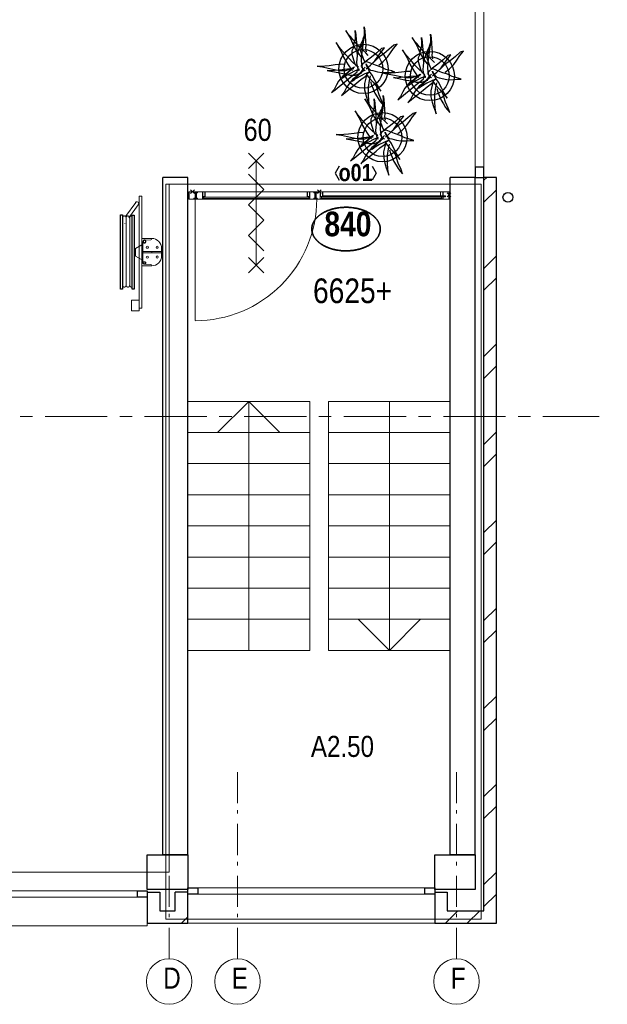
# Model space of a CAD drawing. Header units: millimetres. Extents: x -75976 to 232306, y 42824 to 140527.
# Tile 58 of 199: x 157631 to 162353, y 42899 to 50807. Entities that reach past the tile are written whole.
import ezdxf
from ezdxf.enums import TextEntityAlignment as Align

# ---------------------------------------------------------------- set-up
doc = ezdxf.new("R2010")
doc.units = ezdxf.units.MM
doc.header["$LTSCALE"] = 400
doc.header["$PDMODE"] = 3
doc.header["$PDSIZE"] = 15
doc.linetypes.add('CENTER', pattern=[2, 1.25, -0.25, 0.25, -0.25])
doc.linetypes.add('STYLE_06', pattern=[1.041641, 0.625, -0.208282, 0.069427, -0.138931])
for name, color, linetype, lineweight in [('BA-Brandveiligheid', 7, 'Continuous', 15), ('Buitenkozijnen', 140, 'Continuous', 15), ('Detailaanduiding', 5, 'Continuous', 70), ('Kozijnmerken', 43, 'Continuous', 9), ('mat-baksteen', 5, 'Continuous', 25), ('mat-beton (ihwg)', 5, 'Continuous', 25), ('mat-glas-vert', 140, 'Continuous', 15), ('MAT-kit', 140, 'Continuous', 5), ('mat-kunststof', 43, 'Continuous', 9), ('mat-staal', 5, 'Continuous', 25), ('None', 7, 'Continuous', 9), ('Ruimtenummers', 5, 'Continuous', 25), ('Tekst', 140, 'Continuous', 15)]:
    doc.layers.add(name, color=color, linetype=linetype, lineweight=lineweight)
for name, color, linetype in [('inlay', 6, 'Continuous'), ('plant', 114, 'Continuous'), ('stramien', 1, 'CENTER'), ('timmerwerk-gd', 2, 'Continuous')]:
    doc.layers.add(name, color=color, linetype=linetype)
doc.styles.add('Arial Narrow', font='ARIALN.TTF', dxfattribs={"height": 222.25})
doc.styles.add('Arial Narrow (bold)', font='ARIALNB.TTF', dxfattribs={"height": 172.861111})
doc.styles.get("Standard").update_dxf_attribs({"font": 'arial.ttf'})

# ---------------------------------------------------------------- blocks, each defined once
blk = doc.blocks.new('*U324')
at = {"layer": 'mat-kunststof', "lineweight": 9}
blk.add_lwpolyline([(-8599, -36719.9), (-8609, -36719.9), (-8609, -36750.5), (-8599, -36750.5)], close=True, dxfattribs=at)
at = {"layer": 'None', "lineweight": 9}
blk.add_lwpolyline([(-8599, -36719.9), (-8609, -36750.5), (-8599, -36750.5), (-8609, -36719.9)], dxfattribs=at)
blk = doc.blocks.new('*U325')
at = {"layer": 'MAT-kit', "color": 9, "linetype": 'Continuous', "lineweight": 5}
for points in [[(-8599, -36707.7), (-8604.3, -36709.6), (-8609, -36707.7), (-8609, -36713.8), (-8609, -36719.9), (-8604, -36719.9), (-8599, -36719.9), (-8599, -36713.8), (-8599, -36707.7)], [(-8599, -36762.7), (-8604.3, -36760.8), (-8609, -36762.7), (-8609, -36756.6), (-8609, -36750.5), (-8604, -36750.5), (-8599, -36750.5), (-8599, -36756.6), (-8599, -36762.7)]]:
    blk.add_open_spline(points, degree=2, knots=[0, 0, 0, 0.229184, 0.229184, 0.5027, 0.5027, 0.726485, 0.726485, 1, 1, 1], dxfattribs=at)
at = {"layer": 'None', "color": 7}
blk.add_blockref('*U324', (0, 0), dxfattribs=at)
blk = doc.blocks.new('jan404.129')
at = {"layer": 'None', "lineweight": 15, "flags": 128}
for points in [[(-10, 14.85), (-10, -24.79), (10, -24.79), (10, 14.85)], [(8.5, 13.35), (8.5, -23.29), (-8.5, -23.29), (-8.5, 13.35)]]:
    blk.add_lwpolyline(points, close=True, dxfattribs=at)
blk = doc.blocks.new('*U326')
at = {"layer": 'None', "color": 7, "linetype": 'Continuous', "lineweight": 15}
for p, q in [((-8658.4, -36762), (-8676.9, -36762)), ((-8676.9, -36763.5), (-8658.4, -36763.5)), ((-8676.9, -36765), (-8610.5, -36765)), ((-8658.4, -36706.5), (-8658.4, -36762)), ((-8658.4, -36763.5), (-8610.5, -36763.5)), ((-8610.5, -36705), (-8656.9, -36705)), ((-8610.5, -36706.5), (-8656.9, -36706.5)), ((-8656.9, -36706.5), (-8656.9, -36762)), ((-8610.5, -36763.5), (-8610.5, -36706.5)), ((-8609, -36763.5), (-8609, -36706.5))]:
    blk.add_line(p, q, dxfattribs=at)
for centre, start, end in [((-8676.9, -36763.5), 90, 180), ((-8676.9, -36763.5), 180, 270), ((-8656.9, -36706.5), 90, 180), ((-8658.4, -36762), 270, 0), ((-8610.5, -36706.5), 0, 90), ((-8610.5, -36763.5), 270, 0)]:
    blk.add_arc(centre, 1.5, start, end, dxfattribs=at)
at = {"layer": 'None', "linetype": 'Continuous', "lineweight": 5}
blk.add_point((-8609, -36730), dxfattribs=at)
at = {"layer": 'mat-staal', "color": 7, "xscale": -1}
blk.add_blockref('jan404.129', (-8669, -36719.9), dxfattribs=at)
blk = doc.blocks.new('*U327')
at = {"layer": 'None', "color": 7, "linetype": 'Continuous', "lineweight": 15}
for p, q in [((-10698.9, -36706.5), (-10698.7, -36705.8)), ((-10698.9, -36706.5), (-10698.9, -36723.9)), ((-10698.9, -36723.9), (-10698.9, -36763.5)), ((-10698.7, -36764.3), (-10698.9, -36763.5)), ((-10698.7, -36705.8), (-10698.2, -36705.2)), ((-10698.2, -36764.8), (-10698.7, -36764.3)), ((-10698.2, -36705.2), (-10697.4, -36705)), ((-10697.4, -36765), (-10698.2, -36764.8)), ((-10668.8, -36705), (-10697.4, -36705)), ((-10668.8, -36706.5), (-10697.4, -36706.5)), ((-10697.4, -36706.5), (-10697.4, -36723.9)), ((-10697.4, -36723.9), (-10697.4, -36763.5)), ((-10697.4, -36763.5), (-10668.8, -36763.5)), ((-10697.4, -36765), (-10668.8, -36765)), ((-10637.4, -36705), (-10668.8, -36705)), ((-10656.9, -36706.5), (-10668.8, -36706.5)), ((-10668.8, -36763.5), (-10660.4, -36763.5)), ((-10668.8, -36765), (-10660.4, -36765)), ((-10660.4, -36710), (-10660.3, -36709.1)), ((-10660.4, -36710), (-10660.3, -36710.9)), ((-10660.4, -36758), (-10660.2, -36757.3)), ((-10660.4, -36763.5), (-10660.4, -36758)), ((-10659.7, -36764.8), (-10660.4, -36765)), ((-10660.3, -36709.1), (-10660, -36708.3)), ((-10660.3, -36710.9), (-10660, -36711.8)), ((-10660.2, -36757.3), (-10659.7, -36756.7)), ((-10660, -36708.3), (-10659.4, -36707.5)), ((-10660, -36711.8), (-10659.4, -36712.5)), ((-10659.7, -36756.7), (-10658.9, -36756.5)), ((-10659.1, -36764.3), (-10659.7, -36764.8)), ((-10659.4, -36707.5), (-10658.7, -36707)), ((-10659.4, -36712.5), (-10658.7, -36713)), ((-10658.9, -36763.5), (-10659.1, -36764.3)), ((-10658.9, -36709.5), (-10658.7, -36709)), ((-10658.9, -36710), (-10658.9, -36709.5)), ((-10658.9, -36710.5), (-10658.9, -36710)), ((-10658.7, -36711), (-10658.9, -36710.5)), ((-10658.9, -36756.5), (-10650.4, -36756.5)), ((-10658.9, -36758), (-10650.4, -36758)), ((-10658.9, -36763.5), (-10658.9, -36758)), ((-10658.7, -36707), (-10657.9, -36706.6)), ((-10658.7, -36709), (-10658.4, -36708.6)), ((-10658.4, -36711.4), (-10658.7, -36711)), ((-10658.7, -36713), (-10657.9, -36713.4)), ((-10658.4, -36708.6), (-10657.9, -36708.3)), ((-10657.9, -36711.7), (-10658.4, -36711.4)), ((-10657.9, -36706.6), (-10656.9, -36706.5)), ((-10657.9, -36708.3), (-10657.5, -36708.1)), ((-10657.5, -36711.9), (-10657.9, -36711.7)), ((-10657.9, -36713.4), (-10656.9, -36713.5)), ((-10657.5, -36708.1), (-10656.9, -36708)), ((-10656.9, -36712), (-10657.5, -36711.9)), ((-10637.4, -36706.5), (-10656.9, -36706.5)), ((-10656.9, -36708), (-10637.4, -36708)), ((-10650.4, -36712), (-10656.9, -36712)), ((-10650.4, -36713.5), (-10656.9, -36713.5)), ((-10649.7, -36712.2), (-10650.4, -36712)), ((-10650.4, -36723.9), (-10650.4, -36713.5)), ((-10650.4, -36756.5), (-10650.4, -36723.9)), ((-10649.7, -36757.8), (-10650.4, -36758)), ((-10649.1, -36712.8), (-10649.7, -36712.2)), ((-10649.1, -36757.3), (-10649.7, -36757.8)), ((-10648.9, -36713.5), (-10649.1, -36712.8)), ((-10648.9, -36756.5), (-10649.1, -36757.3)), ((-10648.9, -36723.9), (-10648.9, -36713.5)), ((-10648.9, -36756.5), (-10648.9, -36723.9)), ((-10636.7, -36705.2), (-10637.4, -36705)), ((-10636.7, -36707.8), (-10637.4, -36708)), ((-10636.1, -36705.8), (-10636.7, -36705.2)), ((-10636.1, -36707.3), (-10636.7, -36707.8)), ((-10635.9, -36706.5), (-10636.1, -36705.8)), ((-10635.9, -36706.5), (-10636.1, -36707.3))]:
    blk.add_line(p, q, dxfattribs=at)
blk = doc.blocks.new('*U328')
at = {"layer": 'None', "linetype": 'Continuous', "lineweight": 5}
blk.add_point((-10670.9, -36705), dxfattribs=at)
at = {"layer": 'None', "color": 7}
blk.add_blockref('*U327', (0, 0), dxfattribs=at)
blk = doc.blocks.new('*U329')
at = {"layer": 'None', "color": 7, "linetype": 'Continuous', "lineweight": 15}
for p, q in [((-10653.9, -36763.5), (-10653.7, -36762.8)), ((-10653.9, -36763.5), (-10653.7, -36764.3)), ((-10653.7, -36762.8), (-10653.2, -36762.2)), ((-10653.7, -36764.3), (-10653.2, -36764.8)), ((-10653.2, -36762.2), (-10652.4, -36762)), ((-10653.2, -36764.8), (-10652.4, -36765)), ((-10632.9, -36762), (-10652.4, -36762)), ((-10632.9, -36763.5), (-10652.4, -36763.5)), ((-10652.4, -36765), (-10568.9, -36765)), ((-10640.9, -36713.5), (-10640.7, -36712.8)), ((-10640.9, -36713.5), (-10640.9, -36743.8)), ((-10640.9, -36743.8), (-10640.9, -36756.5)), ((-10640.7, -36757.3), (-10640.9, -36756.5)), ((-10640.7, -36712.8), (-10640.2, -36712.2)), ((-10640.2, -36757.8), (-10640.7, -36757.3)), ((-10640.2, -36712.2), (-10639.4, -36712)), ((-10639.4, -36758), (-10640.2, -36757.8)), ((-10630.9, -36712), (-10639.4, -36712)), ((-10639.4, -36713.5), (-10639.4, -36743.8)), ((-10630.9, -36713.5), (-10639.4, -36713.5)), ((-10639.4, -36743.8), (-10639.4, -36756.5)), ((-10639.4, -36756.5), (-10632.9, -36756.5)), ((-10639.4, -36758), (-10632.9, -36758)), ((-10632, -36756.6), (-10632.9, -36756.5)), ((-10632.9, -36758), (-10632.4, -36758.1)), ((-10632.4, -36761.9), (-10632.9, -36762)), ((-10632, -36763.4), (-10632.9, -36763.5)), ((-10632.9, -36763.5), (-10568.9, -36763.5)), ((-10632.4, -36758.1), (-10631.9, -36758.3)), ((-10631.9, -36761.7), (-10632.4, -36761.9)), ((-10631.2, -36757), (-10632, -36756.6)), ((-10631.2, -36763), (-10632, -36763.4)), ((-10631.9, -36758.3), (-10631.5, -36758.6)), ((-10631.5, -36761.4), (-10631.9, -36761.7)), ((-10631.5, -36758.6), (-10631.2, -36759)), ((-10631.2, -36761), (-10631.5, -36761.4)), ((-10630.5, -36757.5), (-10631.2, -36757)), ((-10631.2, -36759), (-10631, -36759.5)), ((-10631, -36760.5), (-10631.2, -36761)), ((-10630.5, -36762.5), (-10631.2, -36763)), ((-10631, -36759.5), (-10630.9, -36760)), ((-10630.9, -36760), (-10631, -36760.5)), ((-10630.9, -36706.5), (-10630.7, -36705.8)), ((-10630.9, -36706.5), (-10630.9, -36712)), ((-10630.2, -36713.3), (-10630.9, -36713.5)), ((-10630.7, -36705.8), (-10630.2, -36705.2)), ((-10629.9, -36758.3), (-10630.5, -36757.5)), ((-10629.9, -36761.8), (-10630.5, -36762.5)), ((-10630.2, -36705.2), (-10629.4, -36705)), ((-10629.6, -36712.8), (-10630.2, -36713.3)), ((-10629.6, -36759.1), (-10629.9, -36758.3)), ((-10629.6, -36760.9), (-10629.9, -36761.8)), ((-10629.4, -36712), (-10629.6, -36712.8)), ((-10629.4, -36760), (-10629.6, -36759.1)), ((-10629.4, -36760), (-10629.6, -36760.9)), ((-10570.4, -36705), (-10629.4, -36705)), ((-10629.4, -36706.5), (-10629.4, -36712)), ((-10590.4, -36706.5), (-10629.4, -36706.5)), ((-10589.7, -36705.2), (-10590.4, -36705)), ((-10590.4, -36743.8), (-10590.4, -36706.5)), ((-10590.4, -36762), (-10590.4, -36743.8)), ((-10590.3, -36762.7), (-10590.4, -36762)), ((-10589.7, -36763.3), (-10590.3, -36762.7)), ((-10589.1, -36705.8), (-10589.7, -36705.2)), ((-10588.9, -36763.5), (-10589.7, -36763.3)), ((-10588.9, -36706.5), (-10589.1, -36705.8)), ((-10588.9, -36743.8), (-10588.9, -36706.5)), ((-10588.9, -36762), (-10588.9, -36743.8)), ((-10570.4, -36762), (-10588.9, -36762)), ((-10588.9, -36763.5), (-10570.4, -36763.5)), ((-10588.9, -36765), (-10570.4, -36765)), ((-10570.4, -36762), (-10569.7, -36762.2)), ((-10569.7, -36764.8), (-10570.4, -36765)), ((-10569.7, -36762.2), (-10569.1, -36762.8)), ((-10569.1, -36764.2), (-10569.7, -36764.8)), ((-10569.1, -36762.8), (-10568.9, -36763.5)), ((-10568.9, -36763.5), (-10569.1, -36764.2))]:
    blk.add_line(p, q, dxfattribs=at)
at = {"layer": 'mat-staal', "color": 7, "xscale": -1}
blk.add_blockref('jan404.129', (-10578.9, -36719.9), dxfattribs=at)
blk = doc.blocks.new('*U330')
at = {"layer": 'None'}
blk.add_blockref('*U329', (0, 0), dxfattribs=at)
blk = doc.blocks.new('*U331')
at = {"layer": 'mat-kunststof', "lineweight": 9}
blk.add_lwpolyline([(-10708.9, -36719.9), (-10698.9, -36719.9), (-10698.9, -36750.5), (-10708.9, -36750.5)], close=True, dxfattribs=at)
at = {"layer": 'None', "lineweight": 9}
blk.add_lwpolyline([(-10708.9, -36719.9), (-10698.9, -36750.5), (-10708.9, -36750.5), (-10698.9, -36719.9)], dxfattribs=at)
blk = doc.blocks.new('*U332')
at = {"layer": 'MAT-kit', "color": 9, "linetype": 'Continuous', "lineweight": 5}
for points in [[(-10708.9, -36707.7), (-10703.6, -36709.6), (-10698.9, -36707.7), (-10698.9, -36713.8), (-10698.9, -36719.9), (-10703.9, -36719.9), (-10708.9, -36719.9), (-10708.9, -36713.8), (-10708.9, -36707.7)], [(-10708.9, -36762.7), (-10703.6, -36760.8), (-10698.9, -36762.7), (-10698.9, -36756.6), (-10698.9, -36750.5), (-10703.9, -36750.5), (-10708.9, -36750.5), (-10708.9, -36756.6), (-10708.9, -36762.7)]]:
    blk.add_open_spline(points, degree=2, knots=[0, 0, 0, 0.229184, 0.229184, 0.5027, 0.5027, 0.726485, 0.726485, 1, 1, 1], dxfattribs=at)
at = {"layer": 'None', "color": 7}
blk.add_blockref('*U331', (0, 0), dxfattribs=at)
blk = doc.blocks.new('*X333')
at = {"layer": 'None', "lineweight": 5}
blk.add_line((-9736.8, -36750), (-10578.9, -36750), dxfattribs=at)
blk = doc.blocks.new('*X334')
at = {"layer": 'None', "lineweight": 5}
blk.add_line((-8669, -36750), (-9635.4, -36750), dxfattribs=at)
blk = doc.blocks.new('*U335')
at = {"layer": 'None', "color": 7, "linetype": 'Continuous', "lineweight": 15}
for p, q in [((-9748.7, -36762.8), (-9748.9, -36763.5)), ((-9748.9, -36763.5), (-9748.7, -36764.2)), ((-9693.4, -36763.5), (-9748.9, -36763.5)), ((-9673.9, -36765), (-9748.9, -36765)), ((-9748.2, -36762.2), (-9748.7, -36762.8)), ((-9748.7, -36764.2), (-9748.2, -36764.8)), ((-9747.4, -36762), (-9748.2, -36762.2)), ((-9748.2, -36764.8), (-9747.4, -36765)), ((-9747.4, -36705), (-9696.9, -36705)), ((-9747.4, -36706.5), (-9696.9, -36706.5)), ((-9747.4, -36762), (-9728.9, -36762)), ((-9728.9, -36763.5), (-9747.4, -36763.5)), ((-9728.9, -36765), (-9747.4, -36765)), ((-9728.9, -36706.5), (-9728.7, -36705.8)), ((-9728.9, -36743.8), (-9728.9, -36706.5)), ((-9728.9, -36762), (-9728.9, -36743.8)), ((-9728.9, -36763.5), (-9728.2, -36763.3)), ((-9728.7, -36705.8), (-9728.2, -36705.2)), ((-9728.2, -36705.2), (-9727.4, -36705)), ((-9728.2, -36763.3), (-9727.6, -36762.7)), ((-9727.6, -36762.7), (-9727.4, -36762)), ((-9727.4, -36743.8), (-9727.4, -36706.5)), ((-9727.4, -36762), (-9727.4, -36743.8)), ((-9696.2, -36705.2), (-9696.9, -36705)), ((-9696.9, -36706.5), (-9696.9, -36712)), ((-9696.9, -36712), (-9696.7, -36712.8)), ((-9696.9, -36760), (-9696.8, -36759.1)), ((-9696.9, -36760), (-9696.8, -36760.9)), ((-9696.8, -36759.1), (-9696.5, -36758.3)), ((-9696.8, -36760.9), (-9696.5, -36761.8)), ((-9696.7, -36712.8), (-9696.2, -36713.3)), ((-9696.5, -36758.3), (-9695.9, -36757.5)), ((-9696.5, -36761.8), (-9695.9, -36762.5)), ((-9695.6, -36705.8), (-9696.2, -36705.2)), ((-9696.2, -36713.3), (-9695.4, -36713.5)), ((-9695.9, -36757.5), (-9695.2, -36757)), ((-9695.9, -36762.5), (-9695.2, -36763)), ((-9695.4, -36706.5), (-9695.6, -36705.8)), ((-9695.4, -36706.5), (-9695.4, -36712)), ((-9695.4, -36712), (-9686.9, -36712)), ((-9695.4, -36713.5), (-9686.9, -36713.5)), ((-9695.2, -36759), (-9695.4, -36759.5)), ((-9695.4, -36759.5), (-9695.4, -36760)), ((-9695.4, -36760), (-9695.4, -36760.5)), ((-9695.4, -36760.5), (-9695.2, -36761)), ((-9695.2, -36757), (-9694.4, -36756.6)), ((-9694.9, -36758.6), (-9695.2, -36759)), ((-9695.2, -36761), (-9694.9, -36761.4)), ((-9695.2, -36763), (-9694.4, -36763.4)), ((-9694.4, -36758.3), (-9694.9, -36758.6)), ((-9694.9, -36761.4), (-9694.4, -36761.7)), ((-9694.4, -36756.6), (-9693.4, -36756.5)), ((-9694, -36758.1), (-9694.4, -36758.3)), ((-9694.4, -36761.7), (-9694, -36761.9)), ((-9694.4, -36763.4), (-9693.4, -36763.5)), ((-9693.4, -36758), (-9694, -36758.1)), ((-9694, -36761.9), (-9693.4, -36762)), ((-9686.9, -36756.5), (-9693.4, -36756.5)), ((-9686.9, -36758), (-9693.4, -36758)), ((-9693.4, -36762), (-9673.9, -36762)), ((-9693.4, -36763.5), (-9673.9, -36763.5)), ((-9692.4, -36706.5), (-9692.2, -36705.8)), ((-9692.4, -36706.5), (-9692.2, -36707.3)), ((-9692.2, -36705.8), (-9691.7, -36705.2)), ((-9692.2, -36707.3), (-9691.7, -36707.8)), ((-9691.7, -36705.2), (-9690.9, -36705)), ((-9691.7, -36707.8), (-9690.9, -36708)), ((-9690.9, -36705), (-9654.1, -36705)), ((-9690.9, -36706.5), (-9671.4, -36706.5)), ((-9671.4, -36708), (-9690.9, -36708)), ((-9686.2, -36712.2), (-9686.9, -36712)), ((-9686.9, -36713.5), (-9686.9, -36743.8)), ((-9686.9, -36743.8), (-9686.9, -36756.5)), ((-9686.9, -36758), (-9686.2, -36757.8)), ((-9685.6, -36712.8), (-9686.2, -36712.2)), ((-9686.2, -36757.8), (-9685.6, -36757.3)), ((-9685.4, -36713.5), (-9685.6, -36712.8)), ((-9685.6, -36757.3), (-9685.4, -36756.5)), ((-9685.4, -36713.5), (-9685.4, -36743.8)), ((-9685.4, -36743.8), (-9685.4, -36756.5)), ((-9679.4, -36713.5), (-9679.2, -36712.8)), ((-9679.4, -36723.9), (-9679.4, -36713.5)), ((-9679.4, -36756.5), (-9679.4, -36723.9)), ((-9679.4, -36756.5), (-9679.2, -36757.3)), ((-9679.2, -36712.8), (-9678.7, -36712.2)), ((-9679.2, -36757.3), (-9678.7, -36757.8)), ((-9678.7, -36712.2), (-9677.9, -36712)), ((-9678.7, -36757.8), (-9677.9, -36758)), ((-9677.9, -36712), (-9671.4, -36712)), ((-9677.9, -36723.9), (-9677.9, -36713.5)), ((-9677.9, -36713.5), (-9671.4, -36713.5)), ((-9677.9, -36756.5), (-9677.9, -36723.9)), ((-9669.4, -36756.5), (-9677.9, -36756.5)), ((-9669.4, -36758), (-9677.9, -36758)), ((-9673.2, -36762.2), (-9673.9, -36762)), ((-9673.2, -36764.8), (-9673.9, -36765)), ((-9672.6, -36762.8), (-9673.2, -36762.2)), ((-9672.6, -36764.3), (-9673.2, -36764.8)), ((-9672.4, -36763.5), (-9672.6, -36762.8)), ((-9672.4, -36763.5), (-9672.6, -36764.3)), ((-9670.5, -36706.6), (-9671.4, -36706.5)), ((-9671.4, -36706.5), (-9654.1, -36706.5)), ((-9670.9, -36708.1), (-9671.4, -36708)), ((-9671.4, -36712), (-9670.9, -36711.9)), ((-9670.5, -36713.4), (-9671.4, -36713.5)), ((-9670.4, -36708.3), (-9670.9, -36708.1)), ((-9670.9, -36711.9), (-9670.4, -36711.7)), ((-9669.7, -36707), (-9670.5, -36706.6)), ((-9669.7, -36713), (-9670.5, -36713.4)), ((-9670, -36708.6), (-9670.4, -36708.3)), ((-9670.4, -36711.7), (-9670, -36711.4)), ((-9669.7, -36709), (-9670, -36708.6)), ((-9670, -36711.4), (-9669.7, -36711)), ((-9669, -36707.5), (-9669.7, -36707)), ((-9669.5, -36709.5), (-9669.7, -36709)), ((-9669.7, -36711), (-9669.5, -36710.5)), ((-9669, -36712.5), (-9669.7, -36713)), ((-9669.4, -36710), (-9669.5, -36709.5)), ((-9669.5, -36710.5), (-9669.4, -36710)), ((-9668.7, -36756.7), (-9669.4, -36756.5)), ((-9669.4, -36763.5), (-9669.4, -36758)), ((-9669.4, -36763.5), (-9669.2, -36764.3)), ((-9669.2, -36764.3), (-9668.7, -36764.8)), ((-9668.4, -36708.3), (-9669, -36707.5)), ((-9668.4, -36711.8), (-9669, -36712.5)), ((-9668.1, -36757.3), (-9668.7, -36756.7)), ((-9668.7, -36764.8), (-9667.9, -36765)), ((-9668.1, -36709.1), (-9668.4, -36708.3)), ((-9668.1, -36710.9), (-9668.4, -36711.8)), ((-9667.9, -36710), (-9668.1, -36709.1)), ((-9667.9, -36710), (-9668.1, -36710.9)), ((-9667.9, -36758), (-9668.1, -36757.3)), ((-9667.9, -36763.5), (-9667.9, -36758)), ((-9654.1, -36763.5), (-9667.9, -36763.5)), ((-9654.1, -36765), (-9667.9, -36765)), ((-9654.1, -36705), (-9644.7, -36705.2)), ((-9654.1, -36706.5), (-9645.4, -36706.5)), ((-9623.9, -36763.5), (-9654.1, -36763.5)), ((-9625.4, -36765), (-9654.1, -36765)), ((-9644.7, -36705.2), (-9645.4, -36705)), ((-9645.4, -36706.5), (-9645.4, -36723.9)), ((-9645.4, -36723.9), (-9645.4, -36762)), ((-9645.4, -36762), (-9645.2, -36762.8)), ((-9645.2, -36762.8), (-9644.7, -36763.3)), ((-9644.1, -36705.8), (-9644.7, -36705.2)), ((-9644.7, -36763.3), (-9643.9, -36763.5)), ((-9643.9, -36706.5), (-9644.1, -36705.8)), ((-9643.9, -36706.5), (-9643.9, -36723.9)), ((-9643.9, -36723.9), (-9643.9, -36762)), ((-9643.9, -36762), (-9625.4, -36762)), ((-9625.4, -36763.5), (-9643.9, -36763.5)), ((-9624.7, -36762.2), (-9625.4, -36762)), ((-9624.7, -36764.8), (-9625.4, -36765)), ((-9624.1, -36762.8), (-9624.7, -36762.2)), ((-9624.1, -36764.3), (-9624.7, -36764.8)), ((-9623.9, -36763.5), (-9624.1, -36762.8)), ((-9623.9, -36763.5), (-9624.1, -36764.3))]:
    blk.add_line(p, q, dxfattribs=at)
at = {"layer": 'None', "linetype": 'Continuous', "lineweight": 5}
blk.add_point((-9651.9, -36705), dxfattribs=at)
at = {"layer": 'mat-staal', "color": 7}
for p in [(-9738.9, -36719.9), (-9633.9, -36719.9)]:
    blk.add_blockref('jan404.129', p, dxfattribs=at)
blk = doc.blocks.new('*U336')
at = {"layer": 'mat-glas-vert', "color": 140, "lineweight": 15}
for points in [[(-10578.9, -36748.4), (-9736.8, -36748.4), (-9736.8, -36758.4), (-10578.9, -36758.4)], [(-9635.4, -36748.4), (-8669, -36748.4), (-8669, -36758.4), (-9635.4, -36758.4)], [(-9618.4, -36738.4), (-8638.9, -36738.4), (-8638.9, -36745.9), (-9618.4, -36745.9)]]:
    blk.add_lwpolyline(points, close=True, dxfattribs=at)
at = {"layer": 'None', "color": 43, "linetype": 'Continuous', "lineweight": 9}
blk.add_line((-10648.9, -36763.5), (-10648.9, -37740.4), dxfattribs=at)
at = {"layer": 'None', "lineweight": 9}
blk.add_lwpolyline([(-8609, -36705), (-8609, -36765), (-10698.9, -36765), (-10698.9, -36705)], close=True, dxfattribs=at)
at = {"layer": 'None', "color": 43, "linetype": 'Continuous', "lineweight": 9}
blk.add_arc((-10648.7, -36764.3), 976.3, 269.98774, 0.04592, dxfattribs=at)
at = {"layer": 'mat-glas-vert', "color": 140}
for name in ['*X333', '*X334']:
    blk.add_blockref(name, (0, 0), dxfattribs=at)
at = {"layer": 'mat-staal', "color": 7}
for name in ['*U332', '*U325']:
    blk.add_blockref(name, (0, 0), dxfattribs=at)
at = {"layer": 'None', "color": 7}
for name in ['*U328', '*U330', '*U335', '*U326']:
    blk.add_blockref(name, (0, 0), dxfattribs=at)
blk = doc.blocks.new('060min zelfsluitend Y')
at = {"layer": 'BA-Brandveiligheid', "color": 7, "linetype": 'Continuous', "lineweight": 15}
for p, q in [((-61.7, 476.8), (61.7, 353.3)), ((61.7, 476.8), (-61.7, 353.3)), ((-61.7, -483.6), (61.7, -360.2)), ((61.7, -483.6), (-61.7, -360.2))]:
    blk.add_line(p, q, dxfattribs=at)
at = {"layer": 'None', "color": 7, "linetype": 'Continuous', "lineweight": 15}
for p, q in [((0, -421.9), (0, 415)), ((61.7, 185.2), (-61.7, 308.7)), ((61.7, 185.2), (-61.7, 61.7)), ((61.7, -61.7), (-61.7, 61.7)), ((61.7, -61.7), (-61.7, -185.2)), ((61.7, -308.7), (-61.7, -185.2))]:
    blk.add_line(p, q, dxfattribs=at)
at = {"layer": 'BA-Brandveiligheid', "color": 43, "insert": (-102.6, 752.9), "char_height": 177.8, "attachment_point": 1, "style": 'Arial Narrow'}
blk.add_mtext('60', dxfattribs=at)
blk = doc.blocks.new('*X953')
at = {"layer": 'None', "lineweight": 9}
for p, q in [((-8638.9, -42580), (-8538.9, -42480)), ((-8462.5, -42580), (-8362.5, -42480))]:
    blk.add_line(p, q, dxfattribs=at)
blk = doc.blocks.new('*X954')
at = {"layer": 'None', "lineweight": 9}
for p, q in [((-8328.9, -36613.2), (-8305.7, -36590)), ((-8328.9, -36789.6), (-8228.9, -36689.6)), ((-8328.9, -37320.3), (-8228.9, -37220.3)), ((-8328.9, -37496.7), (-8228.9, -37396.7)), ((-8328.9, -38027.4), (-8228.9, -37927.4)), ((-8328.9, -38203.8), (-8228.9, -38103.8)), ((-8328.9, -38734.5), (-8228.9, -38634.5)), ((-8328.9, -38910.9), (-8228.9, -38810.9)), ((-8328.9, -39441.6), (-8228.9, -39341.6)), ((-8328.9, -39618), (-8228.9, -39518)), ((-8328.9, -40148.7), (-8228.9, -40048.7)), ((-8328.9, -40325.1), (-8228.9, -40225.1)), ((-8328.9, -40855.9), (-8228.9, -40755.9)), ((-8328.9, -41032.2), (-8228.9, -40932.2)), ((-8328.9, -41563), (-8228.9, -41463)), ((-8328.9, -41739.3), (-8228.9, -41639.3)), ((-8328.9, -42270.1), (-8228.9, -42170.1)), ((-8328.9, -42446.5), (-8228.9, -42346.5))]:
    blk.add_line(p, q, dxfattribs=at)
blk = doc.blocks.new('*X974')
at = {"layer": 'None', "lineweight": 9}
blk.add_line((-10760.2, -42580), (-10734.6, -42554.4), dxfattribs=at)
blk = doc.blocks.new('*X975')
at = {"layer": 'None', "lineweight": 9}
blk.add_line((-10734.6, -42554.4), (-10708.9, -42528.7), dxfattribs=at)
blk = doc.blocks.new('Gevelpui best 1410 (2D)')
at = {"layer": 'Buitenkozijnen', "lineweight": 15}
for p, q in [((-260, 0), (-260, -1410)), ((-260, 0), (-210, 0)), ((-210, 0), (-210, -1410)), ((-260, -1410), (-210, -1410))]:
    blk.add_line(p, q, dxfattribs=at)
at = {"layer": 'Buitenkozijnen', "color": 92, "lineweight": 25}
for points in [[(-260, 0), (-210, 0), (-210, -80), (-260, -80)], [(-260, -1330), (-210, -1330), (-210, -1410), (-260, -1410)]]:
    blk.add_lwpolyline(points, close=True, dxfattribs=at)
at = {"layer": 'None', "color": 43, "linetype": 'Continuous', "lineweight": 9}
blk.add_line((-410, 15), (-410, -1425), dxfattribs=at)
blk = doc.blocks.new('*U969')
at = {"layer": 'Buitenkozijnen', "lineweight": 15}
for p, q in [((0, 25), (1985, 25)), ((0, -25), (0, 25)), ((1985, -25), (1985, 25)), ((0, -25), (1985, -25))]:
    blk.add_line(p, q, dxfattribs=at)
blk = doc.blocks.new('Gevelpui best 1985')
at = {"layer": 'Buitenkozijnen', "color": 43, "lineweight": 9}
blk.add_line((0, 259.8), (1985, 259.8), dxfattribs=at)
at = {"layer": 'Buitenkozijnen', "color": 92, "lineweight": 25}
for points in [[(0, -25), (0, 25), (80, 25), (80, -25)], [(1905, -25), (1905, 25), (1985, 25), (1985, -25)]]:
    blk.add_lwpolyline(points, close=True, dxfattribs=at)
at = {"layer": 'Buitenkozijnen'}
blk.add_blockref('*U969', (0, 0), dxfattribs=at)
blk = doc.blocks.new('*U976')
at = {"layer": 'Buitenkozijnen', "lineweight": 15}
for p, q in [((-8398.9, -34760), (-8328.9, -34760)), ((-8398.9, -36590), (-8398.9, -34760)), ((-8328.9, -36590), (-8328.9, -34760)), ((-8398.9, -36590), (-8328.9, -36590))]:
    blk.add_line(p, q, dxfattribs=at)
blk = doc.blocks.new('*U977')
at = {"layer": 'Buitenkozijnen', "color": 92, "lineweight": 25}
for points in [[(-8328.9, -34760), (-8398.9, -34760), (-8398.9, -34842.7), (-8328.9, -34842.7)], [(-8328.9, -36507.3), (-8398.9, -36507.3), (-8398.9, -36590), (-8328.9, -36590)]]:
    blk.add_lwpolyline(points, close=True, dxfattribs=at)
at = {"layer": 'Buitenkozijnen'}
blk.add_blockref('*U976', (0, 0), dxfattribs=at)
blk = doc.blocks.new('HWA')
at = {"layer": 'None', "color": 92, "linetype": 'Continuous', "lineweight": 25}
blk.add_circle((0, -74), 40, dxfattribs=at)
blk = doc.blocks.new('Kozijnmerk 50')
at = {"layer": 'Kozijnmerken', "color": 92, "linetype": 'Continuous', "lineweight": 25}
for points in [[(-132.2, 50.6), (-164.8, -5.8), (-132.2, -62.1)], [(132.2, 50.6), (164.8, -5.8), (132.2, -62.1)]]:
    blk.add_lwpolyline(points, dxfattribs=at)
at = {"layer": 'None', "color": 43, "style": 'Arial Narrow (bold)'}
blk.add_attdef('merk', text='', height=138.3, dxfattribs=at).set_placement((0, 0), align=Align.MIDDLE_CENTER)
blk = doc.blocks.new('Detail')
at = {"layer": 'Detailaanduiding', "color": 1, "linetype": 'Continuous', "lineweight": 35}
blk.add_open_spline([(-134.1, 153.9), (-70.3, 177.4), (77, 177.4), (140.9, 153.9), (204.7, 130.5), (241.5, 89.9), (278.4, 49.3), (278.4, 2.4), (278.4, -44.5), (241.5, -85.1), (204.7, -125.7), (140.9, -149.2), (77, -172.6), (-70.3, -172.6), (-134.1, -149.2), (-198, -125.7), (-234.8, -85.1), (-271.6, -44.5), (-271.6, 2.4), (-271.6, 49.3), (-234.8, 89.9), (-198, 130.5), (-134.1, 153.9)], degree=2, knots=[0, 0, 0, 0.097932, 0.195864, 0.195864, 0.280023, 0.280023, 0.347931, 0.347931, 0.415846, 0.415846, 0.5, 0.5, 0.597932, 0.695864, 0.695864, 0.780023, 0.780023, 0.847931, 0.847931, 0.915846, 0.915846, 1, 1, 1], dxfattribs=at)
at = {"layer": 'Detailaanduiding', "style": 'Arial Narrow (bold)'}
blk.add_attdef('Detail', text='', height=197.6, dxfattribs=at).set_placement((-170.2, 142.2), align=Align.TOP_LEFT)
at = {"layer": 'None', "color": 0, "flags": 1}
blk.add_attdef('Fragment', (-271.6, -528.2), '', height=197.6, dxfattribs=at)
blk = doc.blocks.new('*U19')
at = {"layer": 'None', "color": 140, "linetype": 'Continuous', "lineweight": 15, "flags": 128}
blk.add_lwpolyline([(-21.4, 110), (58.6, 110), (58.6, 106.7, -0.391021), (52.6, 100.2), (-0.9, 95.9, 0.391021), (-12.4, 83.5), (-12.4, -83.5, 0.391021), (-0.9, -95.9), (52.6, -100.2, -0.391021), (58.6, -106.7), (58.6, -110), (-21.4, -110)], format="xyb", close=True, dxfattribs=at)
blk = doc.blocks.new('*U20')
at = {"layer": 'None', "color": 253, "linetype": 'Continuous', "lineweight": 5}
for p, q in [((96.625, -278), (96.625, 266)), ((125.704, -278), (125.704, 266)), ((50.42, -31.849), (50.42, 29))]:
    blk.add_line(p, q, dxfattribs=at)
at = {"layer": 'None', "color": 140, "linetype": 'Continuous', "lineweight": 15}
for p, q in [((50.42, 29), (1.453, 57.31)), ((0, -61), (50.42, -31.849))]:
    blk.add_line(p, q, dxfattribs=at)
at = {"layer": 'None', "color": 92, "linetype": 'Continuous', "lineweight": 25}
for points in [[(60.916, 296), (76.476, 296), (76.476, -300), (60.916, -300)], [(154.785, 296), (171.344, 296), (171.344, -302), (154.785, -302)]]:
    blk.add_lwpolyline(points, close=True, dxfattribs=at)
at = {"layer": 'None', "color": 253, "linetype": 'Continuous', "lineweight": 5}
blk.add_lwpolyline([(50.929, 18), (60.916, 18), (60.916, -18), (50.929, -18)], close=True, dxfattribs=at)
for points, knots in [([(96.866, 264), (96.866, 268.997), (93.792, 272.9335), (90.718, 276.87), (85.875, 278.0735), (81.032, 279.277), (76.476, 277.238)], [0, 0, 0, 0.333549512, 0.333549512, 0.666828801, 0.666828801, 1, 1, 1]), ([(125.825, 264), (125.825, 267.886), (123.8855, 271.2505), (121.946, 274.615), (118.586, 276.5575), (115.226, 278.5), (107.466, 278.5), (104.106, 276.5575), (100.746, 274.615), (98.806, 271.2505), (96.866, 267.886), (96.866, 264)], [0, 0, 0, 0.166769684, 0.166769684, 0.333423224, 0.333423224, 0.499994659, 0.666566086, 0.666566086, 0.833226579, 0.833226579, 1, 1, 1]), ([(154.785, 264), (154.785, 267.886), (152.845, 271.2505), (150.905, 274.615), (147.5455, 276.5575), (144.186, 278.5), (140.306, 278.5), (136.426, 278.5), (133.066, 276.5575), (129.706, 274.615), (127.7655, 271.2505), (125.825, 267.886), (125.825, 264)], [0, 0, 0, 0.166772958, 0.166772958, 0.333424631, 0.333424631, 0.499985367, 0.499985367, 0.666556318, 0.666556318, 0.833223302, 0.833223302, 1, 1, 1]), ([(76.477, -291.432), (81.039, -293.343), (85.8175, -292.072), (90.596, -290.801), (93.6105, -286.876), (96.625, -282.951), (96.625, -278)], [0, 0, 0, 0.333165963, 0.333165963, 0.666458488, 0.666458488, 1, 1, 1]), ([(96.625, -278), (96.625, -281.901), (98.573, -285.2795), (100.521, -288.658), (103.895, -290.609), (107.269, -292.56), (111.165, -292.56), (115.061, -292.56), (118.435, -290.609), (121.809, -288.658), (123.7565, -285.2795), (125.704, -281.901), (125.704, -278)], [0, 0, 0, 0.166754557, 0.166754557, 0.333426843, 0.333426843, 0.500005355, 0.500005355, 0.666583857, 0.666583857, 0.833249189, 0.833249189, 1, 1, 1]), ([(125.704, -278), (125.704, -281.901), (127.6525, -285.2795), (129.601, -288.658), (132.975, -290.609), (136.349, -292.56), (140.245, -292.56), (144.141, -292.56), (147.5145, -290.609), (150.888, -288.658), (152.836, -285.2795), (154.784, -281.901), (154.784, -278)], [0, 0, 0, 0.166757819, 0.166757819, 0.333436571, 0.333436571, 0.500014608, 0.500014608, 0.666582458, 0.666582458, 0.833245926, 0.833245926, 1, 1, 1])]:
    blk.add_open_spline(points, degree=2, knots=knots, dxfattribs=at)
blk = doc.blocks.new('BSH')
at = {"layer": 'None', "color": 140, "linetype": 'Continuous', "lineweight": 15}
for p, q in [((0, -61), (0, 111.155)), ((-159.8585, -36.7557), (-159.8585, 32.756)), ((-80, -6.8893), (-80, 2.8892))]:
    blk.add_line(p, q, dxfattribs=at)
at = {"layer": 'None', "color": 253, "linetype": 'Continuous', "lineweight": 5}
for p, q in [((135.277, -233.0824), (136.142, -233.8294)), ((27.7468, -383.0008), (105.0969, -276.5164)), ((130.6676, -289.4337), (48.7568, -402.0618))]:
    blk.add_line(p, q, dxfattribs=at)
at = {"layer": 'None', "color": 140, "linetype": 'Continuous', "lineweight": 15}
for points in [[(0, 448), (20, 448), (20, -452), (0, -452)], [(20, 469.75), (82, 469.75), (82, 382.75), (20, 382.75)], [(-160, 2.8892), (-9, 2.8892), (-9, -6.8893), (-160, -6.8893)]]:
    blk.add_lwpolyline(points, close=True, dxfattribs=at)
at = {"layer": 'None', "color": 8, "linetype": 'Continuous', "lineweight": 5}
for centre in [(-124, 37.275), (-44.5, 38.775), (-124, -41.275), (-45, -41.275)]:
    blk.add_circle(centre, 8.5, dxfattribs=at)
at = {"layer": 'None', "color": 140, "linetype": 'Continuous', "lineweight": 15}
for centre, start, end in [((-80, 28), 90, 180), ((-80, -32), 180, 270)]:
    blk.add_arc(centre, 80, start, end, dxfattribs=at)
at = {"layer": 'None', "color": 9, "linetype": 'Continuous', "lineweight": 5}
blk.add_arc((38.2528, -392.5302), 14.18399, 137.790600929, 325.770923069, dxfattribs=at)
at = {"layer": 'None', "color": 92, "linetype": 'Continuous', "lineweight": 25}
for points, knots in [([(-11.70075, 86.5025), (-12.2626, 89.0317), (-14.0137, 90.9408), (-15.7648, 92.8499), (-18.23575, 93.6275), (-20.7067, 94.4051), (-23.236, 93.84325), (-25.7653, 93.2814), (-27.67445, 91.53015), (-29.5836, 89.7789), (-30.36125, 87.3079), (-31.1389, 84.8369), (-30.57705, 82.3077), (-30.0152, 79.7785), (-28.26385, 77.8694), (-26.5125, 75.9603), (-24.0415, 75.1827), (-21.5705, 74.4051), (-19.0412, 74.96695), (-16.5119, 75.5288), (-14.60305, 77.28005), (-12.6942, 79.0313), (-11.91655, 81.5023), (-11.1389, 83.9733), (-11.70075, 86.5025)], [0, 0, 0, 0.0833344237, 0.0833344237, 0.1666618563, 0.1666618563, 0.2499968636, 0.2499968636, 0.3333348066, 0.3333348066, 0.4166657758, 0.4166657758, 0.5000000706, 0.5000000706, 0.583336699, 0.583336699, 0.666668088, 0.666668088, 0.7500039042, 0.7500039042, 0.8333377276, 0.8333377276, 0.9166657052, 0.9166657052, 1, 1, 1]), ([(-11.75695, -89.71225), (-12.375, -92.4944), (-14.3012, -94.5944), (-16.2274, -96.6944), (-18.94545, -97.54975), (-21.6635, -98.4051), (-24.4457, -97.78705), (-27.2279, -97.169), (-29.328, -95.24265), (-31.4281, -93.3163), (-32.2835, -90.5982), (-33.1389, -87.8801), (-32.52085, -85.09795), (-31.9028, -82.3158), (-29.97635, -80.2158), (-28.0499, -78.1158), (-25.3318, -77.26045), (-22.6137, -76.4051), (-19.83145, -77.02315), (-17.0492, -77.6412), (-14.94945, -79.56755), (-12.8497, -81.4939), (-11.9943, -84.212), (-11.1389, -86.9301), (-11.75695, -89.71225)], [0, 0, 0, 0.083334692, 0.083334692, 0.1666618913, 0.1666618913, 0.2499964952, 0.2499964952, 0.3333343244, 0.3333343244, 0.4166651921, 0.4166651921, 0.4999998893, 0.4999998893, 0.5833365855, 0.5833365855, 0.6666673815, 0.6666673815, 0.7500034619, 0.7500034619, 0.8333376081, 0.8333376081, 0.9166653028, 0.9166653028, 1, 1, 1])]:
    blk.add_open_spline(points, degree=2, knots=knots, dxfattribs=at)
at = {"layer": 'None', "color": 7}
blk.add_blockref('*U20', (0, 0), dxfattribs=at)
at = {"layer": 'None', "color": 140, "rotation": 180}
blk.add_blockref('*U19', (-21.4, -2), dxfattribs=at)
blk = doc.blocks.new('hangende bloembak')
at = {"linetype": 'Continuous'}
blk.add_point((26, 5), dxfattribs=at)
at = {"layer": 'plant'}
for points in [[(92, 281), (90, 340), (82, 413), (72, 495), (67, 561), (61, 618), (66, 668), (54, 591), (37, 509), (19, 420), (2, 343), (3, 258), (27, 194), (29, 174)], [(92, 281), (90, 340), (82, 413), (72, 495), (67, 561), (61, 618), (66, 668), (54, 591), (37, 509), (19, 420), (2, 343), (3, 258), (27, 194), (29, 174)], [(46, 142), (17, 191), (-40, 249), (-78, 301), (-150, 361), (-202, 393), (-268, 427), (-314, 462), (-272, 413), (-134, 243), (-87, 186), (-41, 125), (-15, 94), (5, 93), (22, 68), (-6, 132), (-38, 194), (-73, 256), (-108, 310), (-84, 276), (-28, 224), (54, 135)], [(28, 141), (25, 199), (18, 272), (8, 354), (3, 421), (-3, 478), (2, 527), (-10, 450), (-27, 369), (-45, 279), (-63, 202), (-62, 118), (-37, 54), (-35, 34)], [(28, 141), (25, 199), (18, 272), (8, 354), (3, 421), (-3, 478), (2, 527), (-10, 450), (-27, 369), (-45, 279), (-63, 202), (-62, 118), (-37, 54), (-35, 34)], [(5, -2), (-24, 47), (-81, 105), (-119, 156), (-191, 216), (-243, 248), (-309, 282), (-355, 318), (-313, 268), (-175, 98), (-128, 41), (-82, -19), (-56, -50), (-36, -52), (-19, -76), (-47, -13), (-79, 49), (-114, 111), (-149, 165), (-125, 131), (-69, 79), (13, -9)], [(44, 74), (79, 112), (118, 155), (178, 215), (229, 256), (273, 296), (316, 332), (346, 357), (403, 397), (333, 360), (276, 327), (196, 293), (136, 259), (69, 215), (24, 181), (4, 161)], [(61, 105), (106, 127), (227, 169), (289, 166), (340, 142), (404, 137), (458, 120), (516, 119), (576, 124), (520, 114), (443, 110), (374, 102), (313, 99), (272, 102), (218, 93)], [(220, -65), (255, -28), (294, 16), (354, 76), (405, 117), (449, 157), (492, 193), (521, 218), (579, 258), (509, 221), (452, 188), (372, 154), (311, 120), (245, 76), (200, 42), (180, 22)], [(220, -65), (255, -28), (294, 16), (354, 76), (405, 117), (449, 157), (492, 193), (521, 218), (579, 258), (509, 221), (452, 188), (372, 154), (311, 120), (245, 76), (200, 42), (180, 22)], [(-6, 68), (42, 87), (111, 99), (175, 95), (279, 80), (350, 54), (399, 35), (443, 7), (481, -4), (416, 7), (329, 17), (227, 33), (135, 37), (68, 28), (-1, 15)], [(-6, 68), (42, 87), (111, 99), (175, 95), (279, 80), (350, 54), (399, 35), (443, 7), (481, -4), (416, 7), (329, 17), (227, 33), (135, 37), (68, 28), (-1, 15)], [(29, -36), (79, -98), (143, -160), (204, -202), (268, -250), (330, -299), (318, -254), (256, -185), (194, -109), (138, -34), (92, 18), (61, 43)], [(29, -36), (79, -98), (143, -160), (204, -202), (268, -250), (330, -299), (318, -254), (256, -185), (194, -109), (138, -34), (92, 18), (61, 43)], [(113, -23), (157, -1), (279, 41), (340, 38), (391, 15), (455, 9), (510, -8), (568, -9), (627, -4), (571, -13), (494, -18), (425, -25), (364, -29), (323, -25), (270, -35)], [(113, -23), (157, -1), (279, 41), (340, 38), (391, 15), (455, 9), (510, -8), (568, -9), (627, -4), (571, -13), (494, -18), (425, -25), (364, -29), (323, -25), (270, -35)], [(-32, -47), (-106, -28), (-185, -8), (-273, -12), (-347, -30), (-412, -50), (-473, -72), (-516, -87), (-435, -70), (-335, -67), (-235, -69), (-139, -82), (-74, -96)], [(-32, -47), (-106, -28), (-185, -8), (-273, -12), (-347, -30), (-412, -50), (-473, -72), (-516, -87), (-435, -70), (-335, -67), (-235, -69), (-139, -82), (-74, -96)], [(-154, -96), (-203, -112), (-261, -135), (-322, -159), (-375, -190), (-424, -221), (-459, -247), (-499, -281), (-437, -261), (-348, -221), (-271, -197), (-223, -182), (-184, -170)], [(-30, -27), (-87, -62), (-124, -94), (-164, -136), (-218, -179), (-241, -201), (-293, -245), (-218, -201), (-143, -164), (-64, -122), (-9, -84), (30, -62), (73, -40), (97, -35), (56, -54), (10, -94), (1, -131), (-17, -198), (-27, -260), (-26, -337), (-20, -394), (-20, -446), (-4, -400), (18, -316), (50, -248), (78, -169), (107, -94), (127, -46), (120, -12)], [(79, -214), (130, -277), (193, -339), (254, -381), (318, -428), (381, -478), (368, -433), (307, -364), (244, -288), (189, -213), (143, -161), (112, -136)]]:
    blk.add_lwpolyline(points, dxfattribs=at)
at = {"layer": 'timmerwerk-gd', "linetype": 'Continuous'}
for radius in [353, 277]:
    blk.add_circle((26, 5), radius, dxfattribs=at)

msp = doc.modelspace()

# ---------------------------------------------------------------- linework, layer by layer
at = {"linetype": 'Continuous', "lineweight": 0, "flags": 128}
msp.add_lwpolyline([(166421.85564, 79020.0182), (158956.85564, 79020.0182), (158956.85564, 78760.0182), (153411.815, 78760.0182), (153411.815, 43959.97757), (158831.85564, 43959.97757), (158831.85564, 49485.38852), (161291.85564, 49485.38852), (161291.85564, 51740.0182), (166711.89627, 51740.0182), (166711.89627, 79020.0182), (166421.85564, 79020.0182)], dxfattribs=at)
at = {"linetype": 'Continuous', "lineweight": 0}
msp.add_lwpolyline([(158805.85134, 49485.38852), (161338.34556, 49485.38852), (161338.34556, 43583.76049), (158805.85134, 43583.76049)], close=True, dxfattribs=at)
at = {"layer": 'Buitenkozijnen', "color": 43, "lineweight": 9, "flags": 128}
msp.add_lwpolyline([(158656.85564, 43550.0182), (158656.85564, 43530.0182), (153001.85564, 43530.0182), (153001.85564, 43800.0182)], dxfattribs=at)
at = {"layer": 'mat-baksteen', "lineweight": 25}
for p, q in [((161461.85564, 49540.0182), (161361.85564, 49540.0182)), ((161361.85564, 43650.0182), (161361.85564, 49540.0182)), ((161461.85564, 43550.0182), (161461.85564, 49540.0182)), ((158656.85564, 43800.0182), (158656.85564, 43550.0182)), ((158656.85564, 43800.0182), (158756.85564, 43800.0182)), ((158756.85564, 43800.0182), (158756.85564, 43650.0182)), ((158981.85564, 43800.0182), (158881.85564, 43800.0182)), ((158881.85564, 43650.0182), (158881.85564, 43800.0182)), ((158981.85564, 43550.0182), (158981.85564, 43800.0182)), ((160966.85564, 43800.0182), (160966.85564, 43550.0182)), ((160966.85564, 43800.0182), (161066.85564, 43800.0182)), ((160966.85564, 43800.0182), (160966.85564, 43550.0182)), ((160966.85564, 43800.0182), (161066.85564, 43800.0182)), ((161066.85564, 43800.0182), (161066.85564, 43650.0182)), ((161066.85564, 43800.0182), (161066.85564, 43650.0182)), ((158756.85564, 43650.0182), (158881.85564, 43650.0182)), ((161066.85564, 43650.0182), (161361.85564, 43650.0182)), ((158656.85564, 43550.0182), (158981.85564, 43550.0182)), ((160966.85564, 43550.0182), (161461.85564, 43550.0182))]:
    msp.add_line(p, q, dxfattribs=at)
at = {"layer": 'mat-beton (ihwg)', "lineweight": 25}
for p, q in [((158981.85564, 49540.0182), (158781.85564, 49540.0182)), ((158781.85564, 44100.0182), (158781.85564, 49540.0182)), ((158981.85564, 49540.0182), (158781.85564, 49540.0182)), ((158781.85564, 44100.0182), (158781.85564, 49540.0182)), ((158981.85564, 44100.0182), (158981.85564, 49540.0182)), ((158981.85564, 44100.0182), (158981.85564, 49540.0182)), ((161291.815, 49540.0182), (161091.815, 49540.0182)), ((161091.815, 44100.0182), (161091.815, 49540.0182)), ((161291.815, 44100.0182), (161291.815, 49540.0182)), ((158981.85564, 44100.0182), (158781.85564, 44100.0182)), ((158981.85564, 44100.0182), (158781.85564, 44100.0182)), ((161291.815, 44100.0182), (161091.815, 44100.0182))]:
    msp.add_line(p, q, dxfattribs=at)
for points in [[(158981.85564, 44100.0182), (158981.85564, 43820.0182), (158656.85564, 43820.0182), (158656.85564, 44100.0182)], [(161291.815, 44100.0182), (161291.815, 43820.0182), (160966.85564, 43820.0182), (160966.85564, 44100.0182)]]:
    msp.add_lwpolyline(points, close=True, dxfattribs=at)
at = {"layer": 'None', "color": 43, "linetype": 'Continuous', "lineweight": 9}
for q in [(159221.85564, 47491.1497), (159721.85564, 47491.1497), (159471.85564, 45741.1497)]:
    msp.add_line((159471.85564, 47741.1497), q, dxfattribs=at)
at = {"layer": 'None', "color": 140, "linetype": 'Continuous', "lineweight": 15}
for p, q in [((160601.815, 47741.1497), (160601.815, 45741.1497)), ((160601.815, 45741.1497), (160351.815, 45991.1497)), ((160601.815, 45741.1497), (160851.815, 45991.1497))]:
    msp.add_line(p, q, dxfattribs=at)
at = {"layer": 'None', "color": 7, "linetype": 'STYLE_06', "lineweight": 9}
for p, q in [((158831.85564, 43264.20402), (158831.85564, 44764.20402)), ((159381.85564, 43264.20402), (159381.85564, 44764.20402)), ((159381.85564, 43264.20402), (159381.85564, 44764.20402)), ((161141.85581, 43264.20402), (161141.85581, 44764.20402))]:
    msp.add_line(p, q, dxfattribs=at)
at = {"layer": 'None', "color": 43, "linetype": 'Continuous', "lineweight": 9}
for points in [[(158981.85564, 47741.1497), (159961.85564, 47741.1497), (159961.85564, 47491.1497), (158981.85564, 47491.1497)], [(158981.85564, 47491.1497), (159961.85564, 47491.1497), (159961.85564, 47241.1497), (158981.85564, 47241.1497)], [(158981.85564, 47241.1497), (159961.85564, 47241.1497), (159961.85564, 46991.1497), (158981.85564, 46991.1497)], [(158981.85564, 46991.1497), (159961.85564, 46991.1497), (159961.85564, 46741.1497), (158981.85564, 46741.1497)], [(158981.85564, 46741.1497), (159961.85564, 46741.1497), (159961.85564, 46491.1497), (158981.85564, 46491.1497)], [(158981.85564, 46491.1497), (159961.85564, 46491.1497), (159961.85564, 46241.1497), (158981.85564, 46241.1497)], [(158981.85564, 46241.1497), (159961.85564, 46241.1497), (159961.85564, 45991.1497), (158981.85564, 45991.1497)], [(158981.85564, 45991.1497), (159961.85564, 45991.1497), (159961.85564, 45741.1497), (158981.85564, 45741.1497)]]:
    msp.add_lwpolyline(points, close=True, dxfattribs=at)
at = {"layer": 'None', "color": 140, "linetype": 'Continuous', "lineweight": 15}
for points in [[(160111.815, 47741.1497), (161091.815, 47741.1497), (161091.815, 47491.1497), (160111.815, 47491.1497)], [(160111.815, 47491.1497), (161091.815, 47491.1497), (161091.815, 47241.1497), (160111.815, 47241.1497)], [(160111.815, 47241.1497), (161091.815, 47241.1497), (161091.815, 46991.1497), (160111.815, 46991.1497)], [(160111.815, 46991.1497), (161091.815, 46991.1497), (161091.815, 46741.1497), (160111.815, 46741.1497)], [(160111.815, 46741.1497), (161091.815, 46741.1497), (161091.815, 46491.1497), (160111.815, 46491.1497)], [(160111.815, 46491.1497), (161091.815, 46491.1497), (161091.815, 46241.1497), (160111.815, 46241.1497)], [(160111.815, 46241.1497), (161091.815, 46241.1497), (161091.815, 45991.1497), (160111.815, 45991.1497)], [(160111.815, 45991.1497), (161091.815, 45991.1497), (161091.815, 45741.1497), (160111.815, 45741.1497)]]:
    msp.add_lwpolyline(points, close=True, dxfattribs=at)
at = {"layer": 'None', "color": 43, "linetype": 'Continuous', "lineweight": 9}
for centre in [(158831.85564, 43081.5976), (159381.85564, 43081.5976), (161141.85581, 43081.5976)]:
    msp.add_circle(centre, 182.60642, dxfattribs=at)
at = {"layer": 'stramien', "lineweight": 0}
msp.add_line((151435.67891, 47620.0182), (162287.69101, 47620.0182), dxfattribs=at)

# ---------------------------------------------------------------- block references
at = {"layer": 'Buitenkozijnen', "color": 7}
for name, p, rotation in [('Gevelpui best 1410 (2D)', (158656.85564, 43550.0182), 270), ('Gevelpui best 1985', (160966.85564, 43809.78987), 180)]:
    msp.add_blockref(name, p, dxfattribs=dict(at, rotation=rotation))
at = {"layer": 'Detailaanduiding', "color": 7}
msp.add_blockref('Detail', (160250.3286, 49122.65527), dxfattribs=at).add_auto_attribs({'Detail': '840'})
at = {"layer": 'inlay', "lineweight": 0, "xscale": 0.5599999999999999, "yscale": 0.5599999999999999, "zscale": 0.5599999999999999, "rotation": 90}
for p in [(160396.50781, 50396.92011), (160929.50781, 50339.92011), (160549.50781, 49847.92011)]:
    msp.add_blockref('hangende bloembak', p, dxfattribs=at)
at = {"layer": 'Kozijnmerken', "color": 7}
msp.add_blockref('Kozijnmerk 50', (160330.79627, 49579.12379), dxfattribs=at).add_auto_attribs({'merk': 'o01'})
at = {"layer": 'mat-baksteen'}
for name in ['*X954', '*X974', '*X975', '*X953']:
    msp.add_blockref(name, (169690.79627, 86130.0182), dxfattribs=at)
at = {"layer": 'None', "color": 7}
for name, p in [('*U977', (169690.79627, 86130.0182)), ('060min zelfsluitend Y', (159532.90564, 49258.1182)), ('*U336', (169690.79627, 86130.0182))]:
    msp.add_blockref(name, p, dxfattribs=at)
for name, p, rotation in [('BSH', (158612.34072, 48937.72941), 180), ('HWA', (161480.79627, 49380.0182), 90)]:
    msp.add_blockref(name, p, dxfattribs=dict(at, rotation=rotation))

# ---------------------------------------------------------------- texts
at = {"layer": 'None', "color": 8, "char_height": 169.33333, "attachment_point": 1, "style": 'Arial Narrow'}
for s, insert, width in [('D', (158785.2794, 43194.35519), 132.5672189), ('E', (159335.2794, 43194.35519), 132.5672189), ('F', (161095.27957, 43194.35519), 617.361)]:
    msp.add_mtext(s, dxfattribs=dict(at, insert=insert, width=width))
at = {"layer": 'Ruimtenummers', "insert": (159971.42509, 45055.06646), "char_height": 169.333333, "attachment_point": 1, "style": 'Arial Narrow'}
msp.add_mtext('A2.50', dxfattribs=at)
at = {"layer": 'Tekst', "color": 92, "insert": (159988.63341, 48728.15709), "char_height": 197.555556, "attachment_point": 1, "style": 'Arial Narrow'}
msp.add_mtext('6625+', dxfattribs=at)

doc.saveas('drawing.dxf')
